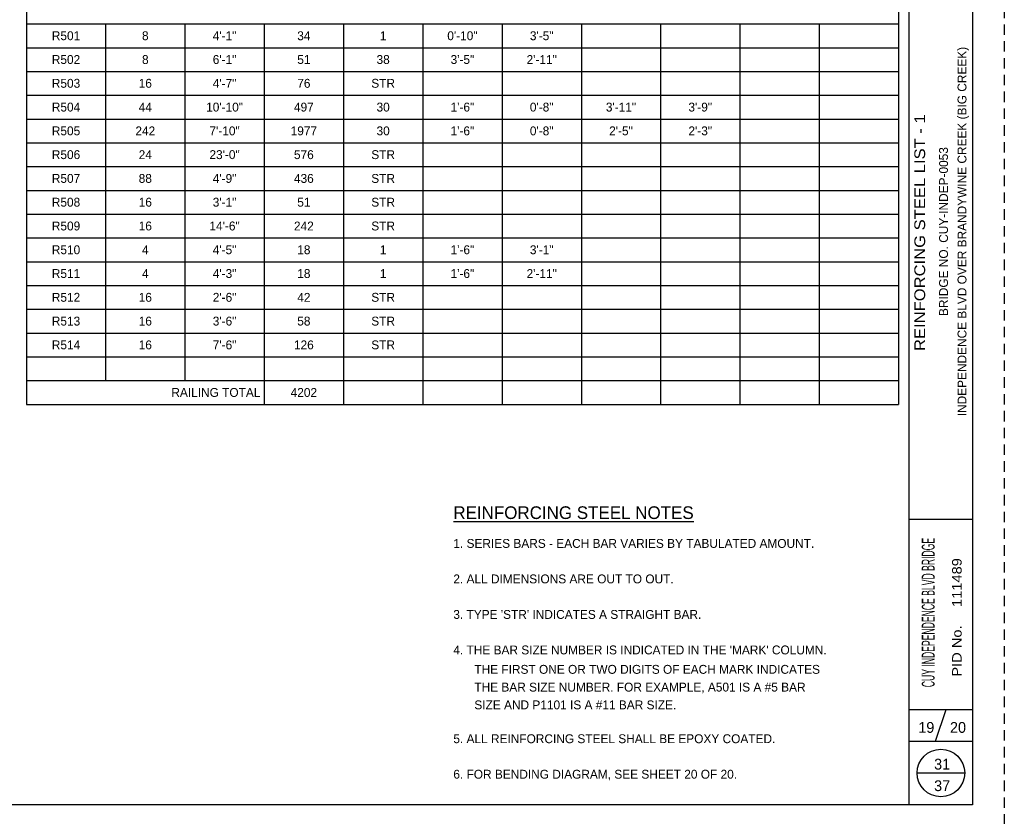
# Paper-space layout 'SL001' of a CAD drawing. Header units: inches. Extents: x -47 to 83, y -66 to 23.
# Tile 6 of 7: x 18 to 34, y 0 to 13. Entities that reach past the tile are written whole.
import ezdxf
from ezdxf.enums import TextEntityAlignment as Align

# ---------------------------------------------------------------- set-up
doc = ezdxf.new("R2010")
doc.units = ezdxf.units.IN
doc.header["$MEASUREMENT"] = 0
doc.linetypes.add('OhDOT_USTN3', pattern=[0.22, 0.165, -0.055])
for name, color, linetype in [('BR_P_Gen_Text', 7, 'Continuous'), ('GM_X_US_Shield', 7, 'Continuous'), ('SH_Border', 7, 'Continuous'), ('SH_Cut_Line', 7, 'OhDOT_USTN3'), ('SH_Data', 7, 'Continuous'), ('TX_P_1', 7, 'Continuous')]:
    doc.layers.add(name, color=color, linetype=linetype)
doc.styles.add('Font 70-Main Title', font='txt', dxfattribs={"width": 1.15, "height": 0.25})
doc.styles.add('Font 70-Sub Title', font='txt', dxfattribs={"width": 1.15, "height": 0.17})
doc.styles.add('Font 70-Title', font='txt', dxfattribs={"width": 1.15, "height": 0.2})
doc.styles.add('Slanted-Normal', font='font31.shx', dxfattribs={"height": 0.14})
doc.styles.get("Standard").update_dxf_attribs({"font": 'arial.ttf'})
doc.styles.add('Straight-Normal', font='font30.shx', dxfattribs={"height": 0.14})
doc.styles.add('Straight-Sub Title', font='font30.shx', dxfattribs={"height": 0.17})

# ---------------------------------------------------------------- blocks, each defined once
blk = doc.blocks.new('BRDG2')
at = {"layer": 'SH_Border', "color": 7, "linetype": 'Continuous'}
for p, q in [((32.5, 0.5), (32.5, 21.5)), ((32.5, 5), (33.5, 5)), ((32.5, 2), (33.5, 2)), ((32.917, 1.5), (33.083, 2)), ((32.5, 1.5), (33.5, 1.5))]:
    blk.add_line(p, q, dxfattribs=at)
at = {"layer": 'SH_Border', "color": 7, "linetype": 'Continuous', "flags": 128}
blk.add_lwpolyline([(2, 21.5), (33.5, 21.5), (33.5, 0.5), (2, 0.5), (2, 21.5)], close=True, dxfattribs=at)
at = {"layer": 'SH_Cut_Line', "color": 7, "linetype": 'OhDOT_USTN3', "flags": 128}
blk.add_lwpolyline([(0, 22), (34, 22), (34, 0), (0, 0), (0, 22)], close=True, dxfattribs=at)
at = {"layer": 'SH_Data', "color": 7, "linetype": 'Continuous'}
blk.add_line((32.625, 1), (33.375, 1), dxfattribs=at)
blk.add_circle((33, 1), 0.375, dxfattribs=at)
at = {"layer": 'SH_Data', "color": 7, "linetype": 'Continuous', "style": 'Font 70-Sub Title', "width": 1.15}
blk.add_text('REINFORCING STEEL LIST - 1', height=0.17, rotation=90, dxfattribs=at).set_placement((32.667, 9.521), align=Align.MIDDLE_CENTER)
blk.add_text('PID No.', height=0.15, rotation=90, dxfattribs=at).set_placement((33.252, 2.519), align=Align.MIDDLE_LEFT)
at = {"layer": 'SH_Data', "style": 'Straight-Normal'}
for tag, p in [('DESIGNAGENCY1', (32.921, 19.79)), ('DESIGNAGENCY2', (33.254, 19.79))]:
    blk.add_attdef(tag, text='', height=0.14, rotation=90, dxfattribs=at).set_placement(p, align=Align.MIDDLE_CENTER)
for tag, p in [('DATE', (32.973, 17.461)), ('STRUCFILENO', (33.473, 17.02)), ('REVIEWED', (32.973, 16.458)), ('DRAWN', (32.973, 15.52)), ('REVISED', (33.473, 15.52)), ('CALCULATED', (32.973, 14.52)), ('CHECKED', (33.473, 14.52))]:
    blk.add_attdef(tag, text='', height=0.14, rotation=90, dxfattribs=at).set_placement(p, align=Align.BOTTOM_CENTER)
at = {"layer": 'SH_Data', "style": 'Straight-Normal', "flags": 8}
for tag, p in [('TITLEAREA2M', (33.042, 9.538)), ('TITLEAREA2B', (33.333, 9.538))]:
    blk.add_attdef(tag, text='', height=0.14, rotation=90, dxfattribs=at).set_placement(p, align=Align.MIDDLE_CENTER)
at = {"layer": 'SH_Data', "style": 'Font 70-Main Title', "width": 1.15}
blk.add_attdef('TITLEAREA1', text='', height=0.25, rotation=90, dxfattribs=at).set_placement((32.8, 3.53), align=Align.MIDDLE_CENTER)
at = {"layer": 'SH_Data', "style": 'Font 70-Main Title', "width": 1.15, "flags": 8}
blk.add_attdef('PIDNO', (33.327, 3.618), '', height=0.15, rotation=90, dxfattribs=at)
at = {"layer": 'SH_Data', "style": 'Straight-Sub Title'}
for tag, p in [('SUBSHEETNO', (32.77, 1.582)), ('SUBSHEETTOTAL', (33.27, 1.582)), ('SHEETNO', (33.02, 1.003)), ('SHEETTOTAL', (33.02, 0.663))]:
    blk.add_attdef(tag, text='', height=0.17, dxfattribs=at).set_placement(p, align=Align.BOTTOM_CENTER)

psp = doc.layouts.new('SL001')

# ---------------------------------------------------------------- linework, layer by layer
at = {"layer": 'BR_P_Gen_Text'}
for p, q in [((18.581, 14.188), (18.581, 6.813)), ((32.331, 14.188), (32.331, 6.813)), ((18.581, 12.813), (32.331, 12.813)), ((19.831, 12.813), (19.831, 7.188)), ((21.081, 12.813), (21.081, 7.188)), ((22.331, 12.813), (22.331, 6.813)), ((23.581, 12.813), (23.581, 6.813)), ((24.831, 12.813), (24.831, 6.813)), ((26.081, 12.813), (26.081, 6.813)), ((27.331, 12.813), (27.331, 6.813)), ((28.581, 12.813), (28.581, 6.813)), ((29.831, 12.813), (29.831, 6.813)), ((31.081, 12.813), (31.081, 6.813)), ((18.581, 12.438), (32.331, 12.438)), ((18.581, 12.063), (32.331, 12.063)), ((18.581, 11.688), (32.331, 11.688)), ((18.581, 11.313), (32.331, 11.313)), ((18.581, 10.938), (32.331, 10.938)), ((18.581, 10.563), (32.331, 10.563)), ((18.581, 10.188), (32.331, 10.188)), ((18.581, 9.813), (32.331, 9.813)), ((18.581, 9.438), (32.331, 9.438)), ((18.581, 9.063), (32.331, 9.063)), ((18.581, 8.688), (32.331, 8.688)), ((18.581, 8.313), (32.331, 8.313)), ((18.581, 7.938), (32.331, 7.938)), ((18.581, 7.563), (32.331, 7.563)), ((18.581, 7.188), (32.331, 7.188)), ((18.581, 6.813), (32.331, 6.813))]:
    psp.add_line(p, q, dxfattribs=at)

# ---------------------------------------------------------------- block references
at = {"layer": 'GM_X_US_Shield'}
ref = psp.add_blockref('BRDG2', (0, 0), dxfattribs=at)
ref.add_attrib('SUBSHEETTOTAL', '20', dxfattribs={"layer": 'SH_Data', "height": 0.17, "style": 'Straight-Sub Title'}).set_placement((33.27, 1.582), align=Align.BOTTOM_CENTER)
ref.add_attrib('SUBSHEETNO', '19', dxfattribs={"layer": 'SH_Data', "height": 0.17, "style": 'Straight-Sub Title'}).set_placement((32.77, 1.582), align=Align.BOTTOM_CENTER)
ref.add_attrib('TITLEAREA1', 'CUY INDEPENDENCE BLVD BRIDGE', dxfattribs={"layer": 'SH_Data', "height": 0.20312, "rotation": 90, "style": 'Font 70-Title', "width": 0.5}).set_placement((32.8, 3.53), align=Align.MIDDLE_CENTER)
ref.add_attrib('SHEETTOTAL', '37', dxfattribs={"layer": 'SH_Data', "height": 0.17, "style": 'Straight-Sub Title'}).set_placement((33.02, 0.663), align=Align.BOTTOM_CENTER)
ref.add_attrib('SHEETNO', '31', dxfattribs={"layer": 'SH_Data', "height": 0.17, "style": 'Straight-Sub Title'}).set_placement((33.02, 1.003), align=Align.BOTTOM_CENTER)
ref.add_attrib('PIDNO', '111489', (33.327, 3.618), dxfattribs={"layer": 'SH_Data', "height": 0.15, "rotation": 90, "style": 'Font 70-Main Title', "width": 1.15})
ref.add_attrib('TITLEAREA2M', 'BRIDGE NO. CUY-INDEP-0053', dxfattribs={"layer": 'SH_Data', "height": 0.14, "rotation": 90, "style": 'Straight-Normal'}).set_placement((33.042, 9.538), align=Align.MIDDLE_CENTER)
ref.add_attrib('TITLEAREA2B', 'INDEPENDENCE BLVD OVER BRANDYWINE CREEK (BIG CREEK)', dxfattribs={"layer": 'SH_Data', "height": 0.14, "rotation": 90, "style": 'Straight-Normal'}).set_placement((33.333, 9.538), align=Align.MIDDLE_CENTER)

# ---------------------------------------------------------------- texts
at = {"layer": 'BR_P_Gen_Text', "style": 'Slanted-Normal'}
for s, insert, char_height, width, attachment_point in [('R501', (19.206, 12.625), 0.14, 1.13, 5), ('8', (20.456, 12.625), 0.14, 1.13, 5), ('4\'-1"', (21.706, 12.625), 0.14, 1.13, 5), ('34', (22.956, 12.625), 0.14, 1.13, 5), ('1', (24.206, 12.625), 0.14, 1.13, 5), ('0\'-10"', (25.456, 12.625), 0.14, 1.13, 5), ('3\'-5"', (26.706, 12.625), 0.14, 1.13, 5), ('{\\fCalibri|b0|i0|c0;', (27.956, 12.449), 0.11111, 1.13, 8), ('{\\fCalibri|b0|i0|c0;', (29.206, 12.449), 0.11111, 1.13, 8), ('{\\fCalibri|b0|i0|c0;', (30.456, 12.449), 0.11111, 1.13, 8), ('{\\fCalibri|b0|i0|c0;', (31.706, 12.449), 0.11111, 1.13, 8), ('R502', (19.206, 12.25), 0.14, 1.13, 5), ('8', (20.456, 12.25), 0.14, 1.13, 5), ('6\'-1"', (21.706, 12.25), 0.14, 1.13, 5), ('51', (22.956, 12.25), 0.14, 1.13, 5), ('38', (24.206, 12.25), 0.14, 1.13, 5), ('3\'-5"', (25.456, 12.25), 0.14, 1.13, 5), ('2\'-11"', (26.706, 12.25), 0.14, 1.13, 5), ('R503', (19.206, 11.875), 0.14, 1.13, 5), ('16', (20.456, 11.875), 0.14, 1.13, 5), ('4\'-7"', (21.706, 11.875), 0.14, 1.13, 5), ('76', (22.956, 11.875), 0.14, 1.13, 5), ('STR', (24.206, 11.875), 0.14, 1.13, 5), ('{\\fCalibri|b0|i0|c0;', (27.956, 12.074), 0.11111, 1.13, 8), ('{\\fCalibri|b0|i0|c0;', (29.206, 12.074), 0.11111, 1.13, 8), ('{\\fCalibri|b0|i0|c0;', (30.456, 12.074), 0.11111, 1.13, 8), ('{\\fCalibri|b0|i0|c0;', (31.706, 12.074), 0.11111, 1.13, 8), ('{\\fCalibri|b0|i0|c0;', (25.456, 11.699), 0.11111, 1.13, 8), ('{\\fCalibri|b0|i0|c0;', (26.706, 11.699), 0.11111, 1.13, 8), ('{\\fCalibri|b0|i0|c0;', (27.956, 11.699), 0.11111, 1.13, 8), ('{\\fCalibri|b0|i0|c0;', (29.206, 11.699), 0.11111, 1.13, 8), ('{\\fCalibri|b0|i0|c0;', (30.456, 11.699), 0.11111, 1.13, 8), ('{\\fCalibri|b0|i0|c0;', (31.706, 11.699), 0.11111, 1.13, 8), ('R504', (19.206, 11.5), 0.14, 1.13, 5), ('44', (20.456, 11.5), 0.14, 1.13, 5), ('10\'-10"', (21.706, 11.5), 0.14, 1.13, 5), ('497', (22.956, 11.5), 0.14, 1.13, 5), ('30', (24.206, 11.5), 0.14, 1.13, 5), ('1\'-6"', (25.456, 11.5), 0.14, 1.13, 5), ('0\'-8"', (26.706, 11.5), 0.14, 1.13, 5), ('3\'-11"', (27.956, 11.5), 0.14, 1.13, 5), ('3\'-9"', (29.206, 11.5), 0.14, 1.13, 5), ('R505', (19.206, 11.125), 0.14, 1.13, 5), ('242', (20.456, 11.125), 0.14, 1.13, 5), ('7\'-10"', (21.706, 11.125), 0.14, 1.13, 5), ('1977', (22.956, 11.125), 0.14, 1.13, 5), ('30', (24.206, 11.125), 0.14, 1.13, 5), ('1\'-6"', (25.456, 11.125), 0.14, 1.13, 5), ('0\'-8"', (26.706, 11.125), 0.14, 1.13, 5), ('2\'-5"', (27.956, 11.125), 0.14, 1.13, 5), ('2\'-3"', (29.206, 11.125), 0.14, 1.13, 5), ('{\\fCalibri|b0|i0|c0;', (30.456, 11.324), 0.11111, 1.13, 8), ('{\\fCalibri|b0|i0|c0;', (31.706, 11.324), 0.11111, 1.13, 8), ('{\\fCalibri|b0|i0|c0;', (30.456, 10.949), 0.11111, 1.13, 8), ('{\\fCalibri|b0|i0|c0;', (31.706, 10.949), 0.11111, 1.13, 8), ('R506', (19.206, 10.75), 0.14, 1.13, 5), ('24', (20.456, 10.75), 0.14, 1.13, 5), ('23\'-0"', (21.706, 10.75), 0.14, 1.13, 5), ('576', (22.956, 10.75), 0.14, 1.13, 5), ('STR', (24.206, 10.75), 0.14, 1.13, 5), ('{\\fCalibri|b0|i0|c0;', (25.456, 10.574), 0.11111, 1.13, 8), ('{\\fCalibri|b0|i0|c0;', (26.706, 10.574), 0.11111, 1.13, 8), ('{\\fCalibri|b0|i0|c0;', (27.956, 10.574), 0.11111, 1.13, 8), ('{\\fCalibri|b0|i0|c0;', (29.206, 10.574), 0.11111, 1.13, 8), ('{\\fCalibri|b0|i0|c0;', (30.456, 10.574), 0.11111, 1.13, 8), ('{\\fCalibri|b0|i0|c0;', (31.706, 10.574), 0.11111, 1.13, 8), ('R507', (19.206, 10.375), 0.14, 1.13, 5), ('88', (20.456, 10.375), 0.14, 1.13, 5), ('4\'-9"', (21.706, 10.375), 0.14, 1.13, 5), ('436', (22.956, 10.375), 0.14, 1.13, 5), ('STR', (24.206, 10.375), 0.14, 1.13, 5), ('3\'-1"', (21.706, 10), 0.14, 1.13, 5), ('{\\fCalibri|b0|i0|c0;', (25.456, 10.199), 0.11111, 1.13, 8), ('{\\fCalibri|b0|i0|c0;', (26.706, 10.199), 0.11111, 1.13, 8), ('{\\fCalibri|b0|i0|c0;', (27.956, 10.199), 0.11111, 1.13, 8), ('{\\fCalibri|b0|i0|c0;', (29.206, 10.199), 0.11111, 1.13, 8), ('{\\fCalibri|b0|i0|c0;', (30.456, 10.199), 0.11111, 1.13, 8), ('{\\fCalibri|b0|i0|c0;', (31.706, 10.199), 0.11111, 1.13, 8), ('R508', (19.206, 10), 0.14, 1.13, 5), ('16', (20.456, 10), 0.14, 1.13, 5), ('51', (22.956, 10), 0.14, 1.13, 5), ('STR', (24.206, 10), 0.14, 1.13, 5), ('{\\fCalibri|b0|i0|c0;', (25.456, 9.824), 0.11111, 1.13, 8), ('{\\fCalibri|b0|i0|c0;', (26.706, 9.824), 0.11111, 1.13, 8), ('{\\fCalibri|b0|i0|c0;', (27.956, 9.824), 0.11111, 1.13, 8), ('{\\fCalibri|b0|i0|c0;', (29.206, 9.824), 0.11111, 1.13, 8), ('{\\fCalibri|b0|i0|c0;', (30.456, 9.824), 0.11111, 1.13, 8), ('{\\fCalibri|b0|i0|c0;', (31.706, 9.824), 0.11111, 1.13, 8), ('R509', (19.206, 9.625), 0.14, 1.13, 5), ('16', (20.456, 9.625), 0.14, 1.13, 5), ('14\'-6"', (21.706, 9.625), 0.14, 1.13, 5), ('242', (22.956, 9.625), 0.14, 1.13, 5), ('STR', (24.206, 9.625), 0.14, 1.13, 5), ('R510', (19.206, 9.25), 0.14, 1.13, 5), ('4', (20.456, 9.25), 0.14, 1.13, 5), ('4\'-5"', (21.706, 9.25), 0.14, 1.13, 5), ('18', (22.956, 9.25), 0.14, 1.13, 5), ('1', (24.206, 9.25), 0.14, 1.13, 5), ('1\'-6"', (25.456, 9.25), 0.14, 1.13, 5), ('{\\fCalibri|b0|i0|c0;', (25.456, 9.449), 0.11111, 1.13, 8), ('3\'-1"', (26.706, 9.25), 0.14, 1.13, 5), ('{\\fCalibri|b0|i0|c0;', (26.706, 9.449), 0.11111, 1.13, 8), ('{\\fCalibri|b0|i0|c0;', (27.956, 9.449), 0.11111, 1.13, 8), ('{\\fCalibri|b0|i0|c0;', (29.206, 9.449), 0.11111, 1.13, 8), ('{\\fCalibri|b0|i0|c0;', (30.456, 9.449), 0.11111, 1.13, 8), ('{\\fCalibri|b0|i0|c0;', (31.706, 9.449), 0.11111, 1.13, 8), ('{\\fCalibri|b0|i0|c0;', (27.956, 9.074), 0.11111, 1.13, 8), ('{\\fCalibri|b0|i0|c0;', (29.206, 9.074), 0.11111, 1.13, 8), ('{\\fCalibri|b0|i0|c0;', (30.456, 9.074), 0.11111, 1.13, 8), ('{\\fCalibri|b0|i0|c0;', (31.706, 9.074), 0.11111, 1.13, 8), ('R511', (19.206, 8.875), 0.14, 1.13, 5), ('4', (20.456, 8.875), 0.14, 1.13, 5), ('4\'-3"', (21.706, 8.875), 0.14, 1.13, 5), ('18', (22.956, 8.875), 0.14, 1.13, 5), ('1', (24.206, 8.875), 0.14, 1.13, 5), ('1\'-6"', (25.456, 8.875), 0.14, 1.13, 5), ('2\'-11"', (26.706, 8.875), 0.14, 1.13, 5), ('{\\fCalibri|b0|i0|c0;', (27.956, 8.699), 0.11111, 1.13, 8), ('{\\fCalibri|b0|i0|c0;', (29.206, 8.699), 0.11111, 1.13, 8), ('{\\fCalibri|b0|i0|c0;', (30.456, 8.699), 0.11111, 1.13, 8), ('{\\fCalibri|b0|i0|c0;', (31.706, 8.699), 0.11111, 1.13, 8), ('R512', (19.206, 8.5), 0.14, 1.13, 5), ('16', (20.456, 8.5), 0.14, 1.13, 5), ('2\'-6"', (21.706, 8.5), 0.14, 1.13, 5), ('42', (22.956, 8.5), 0.14, 1.13, 5), ('STR', (24.206, 8.5), 0.14, 1.13, 5), ('{\\fCalibri|b0|i0|c0;', (25.456, 8.324), 0.11111, 1.13, 8), ('{\\fCalibri|b0|i0|c0;', (26.706, 8.324), 0.11111, 1.13, 8), ('{\\fCalibri|b0|i0|c0;', (27.956, 8.324), 0.11111, 1.13, 8), ('{\\fCalibri|b0|i0|c0;', (29.206, 8.324), 0.11111, 1.13, 8), ('{\\fCalibri|b0|i0|c0;', (30.456, 8.324), 0.11111, 1.13, 8), ('{\\fCalibri|b0|i0|c0;', (31.706, 8.324), 0.11111, 1.13, 8), ('R513', (19.206, 8.125), 0.14, 1.13, 5), ('16', (20.456, 8.125), 0.14, 1.13, 5), ('3\'-6"', (21.706, 8.125), 0.14, 1.13, 5), ('58', (22.956, 8.125), 0.14, 1.13, 5), ('STR', (24.206, 8.125), 0.14, 1.13, 5), ('{\\fCalibri|b0|i0|c0;', (25.456, 7.949), 0.11111, 1.13, 8), ('{\\fCalibri|b0|i0|c0;', (26.706, 7.949), 0.11111, 1.13, 8), ('{\\fCalibri|b0|i0|c0;', (27.956, 7.949), 0.11111, 1.13, 8), ('{\\fCalibri|b0|i0|c0;', (29.206, 7.949), 0.11111, 1.13, 8), ('{\\fCalibri|b0|i0|c0;', (30.456, 7.949), 0.11111, 1.13, 8), ('{\\fCalibri|b0|i0|c0;', (31.706, 7.949), 0.11111, 1.13, 8), ('R514', (19.206, 7.75), 0.14, 1.13, 5), ('16', (20.456, 7.75), 0.14, 1.13, 5), ('7\'-6"', (21.706, 7.75), 0.14, 1.13, 5), ('126', (22.956, 7.75), 0.14, 1.13, 5), ('STR', (24.206, 7.75), 0.14, 1.13, 5), ('{\\fCalibri|b0|i0|c0;', (25.456, 7.574), 0.11111, 1.13, 8), ('{\\fCalibri|b0|i0|c0;', (26.706, 7.574), 0.11111, 1.13, 8), ('{\\fCalibri|b0|i0|c0;', (27.956, 7.574), 0.11111, 1.13, 8), ('{\\fCalibri|b0|i0|c0;', (29.206, 7.574), 0.11111, 1.13, 8), ('{\\fCalibri|b0|i0|c0;', (30.456, 7.574), 0.11111, 1.13, 8), ('{\\fCalibri|b0|i0|c0;', (31.706, 7.574), 0.11111, 1.13, 8), ('{\\fCalibri|b0|i0|c0;', (19.206, 7.199), 0.11111, 1.13, 8), ('{\\fCalibri|b0|i0|c0;', (20.456, 7.199), 0.11111, 1.13, 8), ('{\\fCalibri|b0|i0|c0;', (21.706, 7.199), 0.11111, 1.13, 8), ('{\\fCalibri|b0|i0|c0;', (22.956, 7.199), 0.11111, 1.13, 8), ('{\\fCalibri|b0|i0|c0;', (24.206, 7.199), 0.11111, 1.13, 8), ('{\\fCalibri|b0|i0|c0;', (25.456, 7.199), 0.11111, 1.13, 8), ('{\\fCalibri|b0|i0|c0;', (26.706, 7.199), 0.11111, 1.13, 8), ('{\\fCalibri|b0|i0|c0;', (27.956, 7.199), 0.11111, 1.13, 8), ('{\\fCalibri|b0|i0|c0;', (29.206, 7.199), 0.11111, 1.13, 8), ('{\\fCalibri|b0|i0|c0;', (30.456, 7.199), 0.11111, 1.13, 8), ('{\\fCalibri|b0|i0|c0;', (31.706, 7.199), 0.11111, 1.13, 8), ('RAILING TOTAL', (22.271, 7), 0.14, 3.63, 6), ('4202', (22.956, 7), 0.14, 1.13, 5)]:
    psp.add_mtext(s, dxfattribs=dict(at, insert=insert, char_height=char_height, width=width, attachment_point=attachment_point))
at = {"layer": 'BR_P_Gen_Text', "char_height": 0.11111, "width": 1.13, "attachment_point": 8}
for insert in [(24.206, 6.824), (25.456, 6.824), (26.706, 6.824), (27.956, 6.824), (29.206, 6.824), (30.456, 6.824), (31.706, 6.824)]:
    psp.add_mtext('{\\fCalibri|b0|i0|c0;', dxfattribs=dict(at, insert=insert))
at = {"layer": 'SH_Data', "color": 7, "linetype": 'Continuous', "style": 'Slanted-Normal'}
for s, p in [('1. SERIES BARS - EACH BAR VARIES BY TABULATED AMOUNT. ', (25.313, 4.69)), ('2. ALL DIMENSIONS ARE OUT TO OUT.  ', (25.313, 4.13)), ("3. TYPE 'STR' INDICATES A STRAIGHT BAR.  ", (25.313, 3.57)), ("4. THE BAR SIZE NUMBER IS INDICATED IN THE 'MARK' COLUMN. ", (25.313, 3.01)), ('THE FIRST ONE OR TWO DIGITS OF EACH MARK INDICATES', (25.644, 2.704)), ('THE BAR SIZE NUMBER. FOR EXAMPLE, A501 IS A #5 BAR', (25.644, 2.424)), ('SIZE AND P1101 IS A #11 BAR SIZE. ', (25.644, 2.144)), ('5. ALL REINFORCING STEEL SHALL BE EPOXY COATED.  ', (25.313, 1.61)), ('6. FOR BENDING DIAGRAM, SEE SHEET 20 OF 20.', (25.313, 1.05))]:
    psp.add_text(s, height=0.14, dxfattribs=at).set_placement(p, align=Align.TOP_LEFT)
at = {"layer": 'TX_P_1', "color": 7, "style": 'Slanted-Normal'}
psp.add_text('%%UREINFORCING STEEL NOTES', height=0.2, dxfattribs=at).set_placement((25.313, 5.205), align=Align.TOP_LEFT)

doc.saveas('drawing.dxf')
